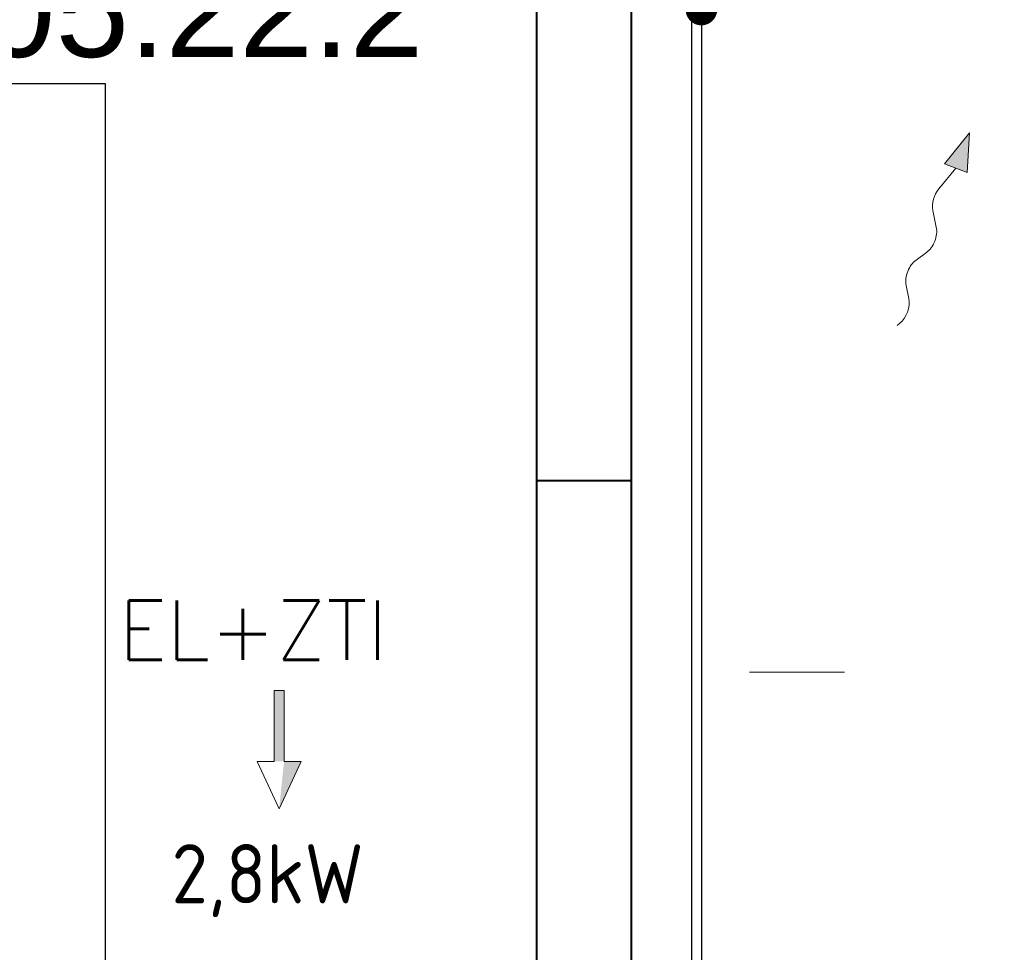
# Model space of a CAD drawing. Header units: millimetres. Extents: x -367720 to -162733, y 309172 to 337444.
# Tile 40 of 256: x -360575 to -358496, y 320264 to 322233. Entities that reach past the tile are written whole.
import ezdxf
from ezdxf.enums import TextEntityAlignment as Align

# ---------------------------------------------------------------- set-up
doc = ezdxf.new("R2010")
doc.units = ezdxf.units.MM
doc.header["$LTSCALE"] = 10
doc.header["$MEASUREMENT"] = 0
doc.layers.get('0').update_dxf_attribs({"color": 255, "lineweight": 13})
doc.layers.add('LATS_PIPE_REFRIGERANT', color=3, linetype='Continuous')
doc.layers.add('ÚT_CHL-ovladač', color=4, linetype='Continuous')
for name, color, linetype, lineweight in [('LATS_PIPE_REFRIGERANT_INDEX', 1, 'Continuous', 0), ('VZ1', 6, 'Continuous', 18), ('vzt-odvod', 6, 'Continuous', 40), ('vzt-popis', 81, 'Continuous', 20), ('vzt-profese', 241, 'Continuous', 15), ('vzt-přívod', 2, 'Continuous', 40), ('vzt-tenká', 2, 'Continuous', 20), ('ŽB', 255, 'Continuous', 0)]:
    doc.layers.add(name, color=color, linetype=linetype, lineweight=lineweight)
doc.styles.add('ISO8', font='ISO8.shx')
doc.styles.add('LATS_ANNO', font='arial.ttf')
doc.styles.add('PITSIMP8', font='pitsimp8')
doc.styles.add('ROMANS', font='ROMANS.shx', dxfattribs={"height": 80})

# ---------------------------------------------------------------- blocks, each defined once
blk = doc.blocks.new('2dluk097')
at = {"color": 0, "linetype": 'ByBlock'}
for p, q in [((-0.0519, 0.5), (-0.0519, -0.1)), ((-0.0519, 0.5), (0.0519, 0.5)), ((0.0519, 0.5), (0.0519, -0.1))]:
    blk.add_line(p, q, dxfattribs=at)
for p, q in [((-0.0519, -0.1), (-0.2309, -0.1)), ((0, -0.5), (-0.2309, -0.1)), ((0, -0.5), (0.2309, -0.1)), ((0.0519, -0.1), (0.2309, -0.1))]:
    blk.add_line(p, q)
for points in [[(-0.0519, 0.5), (0.0519, 0.5), (-0.0519, -0.1), (0.0519, -0.1)], [(-0.2309, -0.1), (0, -0.5), (0.0519, -0.1), (-0.0519, -0.1)], [(-0.0519, -0.1), (0.2309, -0.1), (0, -0.5), (-0.0519, -0.1)]]:
    blk.add_solid(points)
at = {"linetype": 'ByBlock', "style": 'PITSIMP8', "flags": 9}
for tag, p in [('RAUM/GRUPPE', (-0.0579, 0.1606)), ('BEZEICHNUNG', (-0.0579, 0.1806)), ('POS.NR.G-LV', (-0.0579, 0.1406)), ('KENNUNG', (-0.0579, 0.0806)), ('FABRIKAT', (-0.0579, 0.1206)), ('TYP', (-0.0579, 0.1006)), ('VOLUMENSTROM', (-0.0579, 0.0406)), ('DRUCK/-STUFE', (-0.0579, 0.0206)), ('ANSCHLUSS', (-0.0579, 0.0006)), ('LEISTUNG', (-0.0579, 0.0606)), ('TEMPERATUR', (-0.0579, -0.0594)), ('DREHZAHL', (-0.0579, -0.0794)), ('GROESSE', (-0.0579, -0.0194)), ('DN', (-0.0579, -0.0394)), ('SPANNUNG/FREQUENZ', (-0.0579, -0.1194)), ('SCHUTZART', (-0.0579, -0.0994)), ('GEWICHT', (-0.0579, -0.1394)), ('FREI', (-0.0579, -0.1594)), ('FREI', (-0.0579, -0.1794)), ('FREI', (-0.0579, -0.1994))]:
    blk.add_attdef(tag, text='', height=0.01, dxfattribs=at).set_placement(p, align=Align.MIDDLE)
blk = doc.blocks.new('A$C44164CF6')
at = {"layer": 'LATS_PIPE_REFRIGERANT', "ltscale": 5}
blk.add_line((-4372.6, -1610.3), (-4372.6, 4889.7), dxfattribs=at)
blk.add_lwpolyline([(-672.6, 7794.7), (-672.6, 8239.7), (-4352.6, 8239.7), (-4352.6, -1570.3), (-3832.6, -1570.3), (-3832.6, -590.3), (-3423, -590.3)], dxfattribs=at)
at = {"layer": 'LATS_PIPE_REFRIGERANT_INDEX', "ltscale": 5}
blk.add_lwpolyline([(-4369.2, 3334.7, 33.3, 33.3, 1), (-4335.9, 3334.7, 33.3, 33.3, 1), (-4369.2, 3334.7, 0, 0, 0), (-4852.6, 3334.7, 0, 0, 0)], format="xyseb", dxfattribs=at)
at = {"layer": 'ÚT_CHL-ovladač'}
for p, q in [((-10203.9, 3178.9), (-5611.7, 3178.9)), ((-5611.7, 3178.9), (-5611.7, 1281.7))]:
    blk.add_line(p, q, dxfattribs=at)
at = {"layer": 'ŽB', "ltscale": 5}
blk.add_line((-4250.7, 1935), (-4050.7, 1935), dxfattribs=at)
at = {"layer": 'vzt-profese', "xscale": -200, "yscale": 250, "zscale": 160}
blk.add_blockref('2dluk097', (-5244.4, 1771.6), dxfattribs=at)
at = {"layer": 'LATS_PIPE_REFRIGERANT_INDEX', "color": 7, "style": 'LATS_ANNO'}
blk.add_text('9.52:19.05:22.2', height=200, dxfattribs=at).set_placement((-4940.1, 3334.7), align=Align.MIDDLE_RIGHT)
at = {"layer": 'VZ1', "extrusion": (0, -1, -1.22461e-16), "style": 'ROMANS', "width": 0.8, "flags": 1}
for tag, p in [('MATERIAL', (-2269.1, 3112.5, -14812.2)), ('PRIRUBA', (-2269.1, 3112.5, -14812.2)), ('PRUTOK', (-2269.1, 3112.5, -14812.2)), ('PLOCHA', (-2269.1, 3112.5, -14812.2)), ('OBVOD', (-2269.1, 3112.5, -14812.2)), ('NAZEV', (-2269.1, 3112.5, -14812.2)), ('USEK', (-2269.1, 3112.5, -14812.2)), ('KOTA', (-2269.1, 3112.5, -14812.2)), ('TVAR', (-2269.1, 3112.5, -14812.2)), ('NB2', (-2269.1, 3112.5, -14812.2)), ('NB1', (-2269.1, 3112.5, -14812.2)), ('POS', (-2269.1, 3112.5, -14812.2)), ('DB', (-2269.1, 3112.5, -14812.2)), ('DA', (-2269.1, 3112.5, -14812.2)), ('B2', (-2269.1, 3112.5, -14812.2)), ('A2', (-2269.1, 3112.5, -14812.2)), ('B1', (-2269.1, 3112.5, -14812.2)), ('A1', (-2269.1, 3112.5, -14812.2)), ('LT', (-2269.1, 3112.5, -14812.2)), ('MATERIAL', (99885.3, 3112.5, -14812.2)), ('PRIRUBA', (99885.3, 3112.5, -14812.2)), ('PRUTOK', (99885.3, 3112.5, -14812.2)), ('PLOCHA', (99885.3, 3112.5, -14812.2)), ('OBVOD', (99885.3, 3112.5, -14812.2)), ('NAZEV', (99885.3, 3112.5, -14812.2)), ('USEK', (99885.3, 3112.5, -14812.2)), ('KOTA', (99885.3, 3112.5, -14812.2)), ('TVAR', (99885.3, 3112.5, -14812.2)), ('NB2', (99885.3, 3112.5, -14812.2)), ('NB1', (99885.3, 3112.5, -14812.2)), ('POS', (99885.3, 3112.5, -14812.2)), ('DB', (99885.3, 3112.5, -14812.2)), ('DA', (99885.3, 3112.5, -14812.2)), ('B2', (99885.3, 3112.5, -14812.2)), ('B1', (99885.3, 3112.5, -14812.2)), ('LT', (99885.3, 3112.5, -14812.2)), ('A2', (99885.3, 3112.5, -14812.2)), ('A1', (99885.3, 3112.5, -14812.2))]:
    blk.add_attdef(tag, p, '', height=1, rotation=180, dxfattribs=at)
at = {"layer": 'VZ1', "extrusion": (1.22461e-16, 1, 4.44089e-16), "style": 'ROMANS', "width": 0.8, "flags": 1}
for tag, p in [('MATERIAL', (2269.1, 2852.5, 14812.2)), ('PRIRUBA', (2269.1, 2852.5, 14812.2)), ('IZOLACE', (2269.1, 2852.5, 14812.2)), ('PRUTOK', (2269.1, 2852.5, 14812.2)), ('PLOCHA', (2269.1, 2852.5, 14812.2)), ('NASTCE', (2269.1, 2852.5, 14812.2)), ('OBVOD', (2269.1, 2852.5, 14812.2)), ('NAZEV', (2269.1, 2852.5, 14812.2)), ('USEK', (2269.1, 2852.5, 14812.2)), ('KOTA', (2269.1, 2852.5, 14812.2)), ('TVAR', (2269.1, 2852.5, 14812.2)), ('NB2', (2269.1, 2852.5, 14812.2)), ('NB1', (2269.1, 2852.5, 14812.2)), ('POS', (2269.1, 2852.5, 14812.2)), ('VS', (2269.1, 2852.5, 14812.2)), ('B1', (2269.1, 2852.5, 14812.2)), ('A1', (2269.1, 2852.5, 14812.2)), ('LT', (2269.1, 2852.5, 14812.2)), ('MATERIAL', (-99885.3, 2852.5, 14812.2)), ('PRIRUBA', (-99885.3, 2852.5, 14812.2)), ('IZOLACE', (-99885.3, 2852.5, 14812.2)), ('PRUTOK', (-99885.3, 2852.5, 14812.2)), ('PLOCHA', (-99885.3, 2852.5, 14812.2)), ('NASTCE', (-99885.3, 2852.5, 14812.2)), ('OBVOD', (-99885.3, 2852.5, 14812.2)), ('NAZEV', (-99885.3, 2852.5, 14812.2)), ('USEK', (-99885.3, 2852.5, 14812.2)), ('KOTA', (-99885.3, 2852.5, 14812.2)), ('TVAR', (-99885.3, 2852.5, 14812.2)), ('NB2', (-99885.3, 2852.5, 14812.2)), ('NB1', (-99885.3, 2852.5, 14812.2)), ('POS', (-99885.3, 2852.5, 14812.2)), ('B1', (-99885.3, 2852.5, 14812.2)), ('VS', (-99885.3, 2852.5, 14812.2)), ('LT', (-99885.3, 2852.5, 14812.2)), ('A1', (-99885.3, 2852.5, 14812.2))]:
    blk.add_attdef(tag, p, '', height=1, dxfattribs=at)
at = {"layer": 'vzt-popis', "insert": (-5471.6, 1417.8), "char_height": 125, "attachment_point": 7, "style": 'ISO8'}
blk.add_mtext_dynamic_manual_height_columns('{\\Fisocp|c238;2,8kW}', width=304.723, gutter_width=1, heights=[0], dxfattribs=at)
at = {"layer": 'vzt-profese', "style": 'ROMANS'}
blk.add_text('EL+ZTI', height=125, rotation=0, dxfattribs=at).set_placement((-5583.4, 1961.6))
blk = doc.blocks.new('2DLUK051')
at = {"color": 0, "linetype": 'ByBlock'}
for p, q in [((0.0368, 0.572), (0.0234, 0.5864)), ((-0.029, 0.372), (0.033, 0.4318)), ((0.029, 0.172), (-0.029, 0.228)), ((-0.05, -0.0482), (0.029, 0.028)), ((0, -0.3), (-0.0694, -0.1663)), ((-0.1038, -0.3), (0, -0.5)), ((-0.1038, -0.3), (0, -0.3)), ((0, -0.5), (0.1038, -0.3)), ((0.1038, -0.3), (0, -0.3))]:
    blk.add_line(p, q, dxfattribs=at)
for centre, start, end in [((-0.0364, 0.5038), 313.9193, 42.9591), ((0.0403, 0.3), 133.9193, 226.0807), ((-0.0403, 0.1), 313.9193, 46.0807), ((0.0193, -0.1202), 133.9193, 207.4395)]:
    blk.add_arc(centre, 0.1, start, end, dxfattribs=at)
blk.add_solid([(-0.1038, -0.3), (0.1038, -0.3), (0, -0.5)], dxfattribs=at)
at = {"linetype": 'ByBlock', "style": 'PITSIMP8', "flags": 9}
for tag, p in [('RAUM/GRUPPE', (-0.1081, 0.1556)), ('BEZEICHNUNG', (-0.1081, 0.1756)), ('POS.NR.G-LV', (-0.1081, 0.1356)), ('FABRIKAT', (-0.1081, 0.1156)), ('KENNUNG', (-0.1081, 0.0756)), ('LEISTUNG', (-0.1081, 0.0556)), ('TYP', (-0.1081, 0.0956)), ('VOLUMENSTROM', (-0.1081, 0.0356)), ('DRUCK/-STUFE', (-0.1081, 0.0156)), ('ANSCHLUSS', (-0.1081, -0.0044)), ('GROESSE', (-0.1081, -0.0244)), ('DN', (-0.1081, -0.0444)), ('TEMPERATUR', (-0.1081, -0.0644)), ('SCHUTZART', (-0.1081, -0.1044)), ('DREHZAHL', (-0.1081, -0.0844)), ('SPANNUNG/FREQUENZ', (-0.1081, -0.1244)), ('GEWICHT', (-0.1081, -0.1444)), ('FREI', (-0.1081, -0.1644)), ('FREI', (-0.1081, -0.1844)), ('FREI', (-0.1081, -0.2044))]:
    blk.add_attdef(tag, text='', height=0.01, dxfattribs=at).set_placement(p, align=Align.MIDDLE)
blk = doc.blocks.new('A$C44067DDB')
at = {"layer": 'vzt-odvod'}
blk.add_line((6000, 8639.3963), (5800, 8639.3963), dxfattribs=at)
at = {"layer": 'vzt-přívod'}
for p, q in [((5799.6875, 4607.3146), (5799.6875, 14639.3963)), ((5999.6874, 4607.3146), (5999.6874, 14639.3963))]:
    blk.add_line(p, q, dxfattribs=at)
at = {"layer": 'vzt-tenká', "xscale": -250.0000000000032, "yscale": 400, "zscale": 250.0000000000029, "rotation": 158.5989998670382}
blk.add_blockref('2DLUK051', (6640.8906, 9187.9964, -2700), dxfattribs=at)
at = {"layer": 'VZ1', "extrusion": (1.04009e-13, 1, -4.87544e-15), "style": 'ROMANS', "width": 0.8, "flags": 1}
for tag in ['KOTA', 'USEK', 'TVAR', 'POS', 'NB2', 'NB1', 'VS', 'LT', 'D']:
    blk.add_attdef(tag, (-111318.983, 5039.0799, 11669.1415), '', height=1, dxfattribs=at)
at = {"layer": 'VZ1', "extrusion": (1, -3.06152e-16, 0), "style": 'ROMANS', "width": 0.8, "flags": 1}
for tag in ['NB2', 'NB1', 'PRUTOK', 'USEK', 'KOTA', 'NAZEV', 'PRIRUBA2', 'POS', 'MATERIAL', 'PRUMER', 'PLOCHA', 'LT', 'UHEL', 'R', 'D', 'TVAR']:
    blk.add_attdef(tag, (11669.1415, 5039.0799, 111318.983), '', height=1, rotation=90, dxfattribs=at)
at = {"layer": 'VZ1', "extrusion": (-2.71917e-32, 1, -4.44089e-16), "style": 'ROMANS', "width": 0.8, "flags": 1}
for tag, p in [('MATERIAL', (-177204.9859, 2943.2966, 11491.6104)), ('PRIRUBA', (-177204.9859, 2943.2966, 11491.6104)), ('PRUTOK', (-177204.9859, 2943.2966, 11491.6104)), ('PLOCHA', (-177204.9859, 2943.2966, 11491.6104)), ('OBVOD', (-177204.9859, 2943.2966, 11491.6104)), ('NAZEV', (-177204.9859, 2943.2966, 11491.6104)), ('KOTA', (-177204.9859, 2943.2966, 11491.6104)), ('USEK', (-177204.9859, 2943.2966, 11491.6104)), ('TVAR', (-177204.9859, 2943.2966, 11491.6104)), ('NBN', (-177204.9859, 2943.2966, 11491.6104)), ('POS', (-177204.9859, 2943.2966, 11491.6104)), ('NB3', (-177204.9859, 2943.2966, 11491.6104)), ('VS', (-177204.9859, 2943.2966, 11491.6104)), ('LT', (-177204.9859, 2943.2966, 11491.6104)), ('B', (-177204.9859, 2943.2966, 11491.6104)), ('R', (-177204.9859, 2943.2966, 11491.6104)), ('A', (-177204.9859, 2943.2966, 11491.6104)), ('MATERIAL', (-11332.888, 6131.7212, 9501.275)), ('MATERIAL', (-11332.9671, 2943.2966, 9501.275)), ('PRIRUBA', (-11332.888, 6131.7212, 9501.275)), ('PRIRUBA', (-11332.9671, 2943.2966, 9501.275)), ('PRUTOK', (-11332.888, 6131.7212, 9501.275)), ('PRUTOK', (-11332.9671, 2943.2966, 9501.275)), ('PLOCHA', (-11332.888, 6131.7212, 9501.275)), ('PLOCHA', (-11332.9671, 2943.2966, 9501.275)), ('OBVOD', (-11332.888, 6131.7212, 9501.275)), ('OBVOD', (-11332.9671, 2943.2966, 9501.275)), ('NAZEV', (-11332.888, 6131.7212, 9501.275)), ('NAZEV', (-11332.9671, 2943.2966, 9501.275)), ('KOTA', (-11332.888, 6131.7212, 9501.275)), ('USEK', (-11332.888, 6131.7212, 9501.275)), ('KOTA', (-11332.9671, 2943.2966, 9501.275)), ('USEK', (-11332.9671, 2943.2966, 9501.275)), ('TVAR', (-11332.888, 6131.7212, 9501.275)), ('TVAR', (-11332.9671, 2943.2966, 9501.275)), ('NBN', (-11332.888, 6131.7212, 9501.275)), ('NBN', (-11332.9671, 2943.2966, 9501.275)), ('POS', (-11332.888, 6131.7212, 9501.275)), ('NB3', (-11332.888, 6131.7212, 9501.275)), ('POS', (-11332.9671, 2943.2966, 9501.275)), ('NB3', (-11332.9671, 2943.2966, 9501.275)), ('VS', (-11332.888, 6131.7212, 9501.275)), ('LT', (-11332.888, 6131.7212, 9501.275)), ('VS', (-11332.9671, 2943.2966, 9501.275)), ('LT', (-11332.9671, 2943.2966, 9501.275)), ('B', (-11332.888, 6131.7212, 9501.275)), ('R', (-11332.888, 6131.7212, 9501.275)), ('A', (-11332.888, 6131.7212, 9501.275)), ('B', (-11332.9671, 2943.2966, 9501.275)), ('R', (-11332.9671, 2943.2966, 9501.275)), ('A', (-11332.9671, 2943.2966, 9501.275)), ('MATERIAL', (-109446.9123, 2943.2966, 9501.275)), ('PRIRUBA', (-109446.9123, 2943.2966, 9501.275)), ('PRUTOK', (-109446.9123, 2943.2966, 9501.275)), ('PLOCHA', (-109446.9123, 2943.2966, 9501.275)), ('OBVOD', (-109446.9123, 2943.2966, 9501.275)), ('NAZEV', (-109446.9123, 2943.2966, 9501.275)), ('KOTA', (-109446.9123, 2943.2966, 9501.275)), ('USEK', (-109446.9123, 2943.2966, 9501.275)), ('TVAR', (-109446.9123, 2943.2966, 9501.275)), ('NBN', (-109446.9123, 2943.2966, 9501.275)), ('POS', (-109446.9123, 2943.2966, 9501.275)), ('NB3', (-109446.9123, 2943.2966, 9501.275)), ('VS', (-109446.9123, 2943.2966, 9501.275)), ('LT', (-109446.9123, 2943.2966, 9501.275)), ('B', (-109446.9123, 2943.2966, 9501.275)), ('R', (-109446.9123, 2943.2966, 9501.275)), ('A', (-109446.9123, 2943.2966, 9501.275))]:
    blk.add_attdef(tag, p, '', height=1, dxfattribs=at)
at = {"layer": 'VZ1', "extrusion": (-1, 0, 0), "style": 'ROMANS', "width": 0.8, "flags": 1}
for tag, p in [('NB3', (-11312.8354, 2943.2966, -178642.0188)), ('PRUTOK', (-11312.8354, 2943.2966, -178642.0188)), ('USEK', (-11312.8354, 2943.2966, -178642.0188)), ('VS', (-11312.8354, 2943.2966, -178642.0188)), ('NAZEV', (-11312.8354, 2943.2966, -178642.0188)), ('KOTA', (-11312.8354, 2943.2966, -178642.0188)), ('POS', (-11312.8354, 2943.2966, -178642.0188)), ('MATERIAL', (-11312.8354, 2943.2966, -178642.0188)), ('PRIRUBA', (-11312.8354, 2943.2966, -178642.0188)), ('PLOCHA', (-11312.8354, 2943.2966, -178642.0188)), ('OBVOD', (-11312.8354, 2943.2966, -178642.0188)), ('R', (-11312.8354, 2943.2966, -178642.0188)), ('LT', (-11312.8354, 2943.2966, -178642.0188)), ('B', (-11312.8354, 2943.2966, -178642.0188)), ('A', (-11312.8354, 2943.2966, -178642.0188)), ('TVAR', (-11312.8354, 2943.2966, -178642.0188)), ('NB3', (-9322.5, 6131.7212, -12769.9209)), ('PRUTOK', (-9322.5, 6131.7212, -12769.9209)), ('USEK', (-9322.5, 6131.7212, -12769.9209)), ('VS', (-9322.5, 6131.7212, -12769.9209)), ('NAZEV', (-9322.5, 6131.7212, -12769.9209)), ('KOTA', (-9322.5, 6131.7212, -12769.9209)), ('POS', (-9322.5, 6131.7212, -12769.9209)), ('MATERIAL', (-9322.5, 6131.7212, -12769.9209)), ('PRIRUBA', (-9322.5, 6131.7212, -12769.9209)), ('PLOCHA', (-9322.5, 6131.7212, -12769.9209)), ('OBVOD', (-9322.5, 6131.7212, -12769.9209)), ('R', (-9322.5, 6131.7212, -12769.9209)), ('LT', (-9322.5, 6131.7212, -12769.9209)), ('B', (-9322.5, 6131.7212, -12769.9209)), ('A', (-9322.5, 6131.7212, -12769.9209)), ('TVAR', (-9322.5, 6131.7212, -12769.9209)), ('NB3', (-9322.5, 2943.2966, -12770)), ('PRUTOK', (-9322.5, 2943.2966, -12770)), ('USEK', (-9322.5, 2943.2966, -12770)), ('VS', (-9322.5, 2943.2966, -12770)), ('NAZEV', (-9322.5, 2943.2966, -12770)), ('KOTA', (-9322.5, 2943.2966, -12770)), ('POS', (-9322.5, 2943.2966, -12770)), ('MATERIAL', (-9322.5, 2943.2966, -12770)), ('PRIRUBA', (-9322.5, 2943.2966, -12770)), ('PLOCHA', (-9322.5, 2943.2966, -12770)), ('OBVOD', (-9322.5, 2943.2966, -12770)), ('R', (-9322.5, 2943.2966, -12770)), ('LT', (-9322.5, 2943.2966, -12770)), ('B', (-9322.5, 2943.2966, -12770)), ('A', (-9322.5, 2943.2966, -12770)), ('TVAR', (-9322.5, 2943.2966, -12770)), ('NB3', (-9322.5, 2943.2966, -110883.9452)), ('PRUTOK', (-9322.5, 2943.2966, -110883.9452)), ('USEK', (-9322.5, 2943.2966, -110883.9452)), ('VS', (-9322.5, 2943.2966, -110883.9452)), ('NAZEV', (-9322.5, 2943.2966, -110883.9452)), ('KOTA', (-9322.5, 2943.2966, -110883.9452)), ('POS', (-9322.5, 2943.2966, -110883.9452)), ('MATERIAL', (-9322.5, 2943.2966, -110883.9452)), ('PRIRUBA', (-9322.5, 2943.2966, -110883.9452)), ('PLOCHA', (-9322.5, 2943.2966, -110883.9452)), ('OBVOD', (-9322.5, 2943.2966, -110883.9452)), ('R', (-9322.5, 2943.2966, -110883.9452)), ('LT', (-9322.5, 2943.2966, -110883.9452)), ('B', (-9322.5, 2943.2966, -110883.9452)), ('A', (-9322.5, 2943.2966, -110883.9452)), ('TVAR', (-9322.5, 2943.2966, -110883.9452))]:
    blk.add_attdef(tag, p, '', height=1, rotation=270, dxfattribs=at)
at = {"layer": 'VZ1', "extrusion": (1, -2.32324e-14, 0), "style": 'ROMANS', "width": 0.8, "flags": 1}
for tag in ['NB2', 'NB1', 'PRUTOK', 'USEK', 'KOTA', 'NAZEV', 'PRIRUBA2', 'POS', 'MATERIAL', 'PRUMER', 'PLOCHA', 'LT', 'UHEL', 'R', 'D', 'TVAR']:
    blk.add_attdef(tag, (11224.1742, 2147.9426, 13745.0379), '', height=1, rotation=270, dxfattribs=at)
at = {"layer": 'VZ1', "extrusion": (-1.83691e-16, -1, 0), "style": 'ROMANS', "width": 0.8, "flags": 1}
for tag in ['POZNAMKA', 'NB2', 'NB1', 'DATA-HODNOTA', 'DATA-KLIC', 'PRUTOK', 'USEK', 'DRUHTLUM', 'ZETA', 'PR', 'TYP', 'NAZEV', 'POS', 'VETA']:
    blk.add_attdef(tag, (111863.9472, 3000, -10940.785), '', height=1, dxfattribs=at)
at = {"layer": 'VZ1', "extrusion": (0, 1, -1.26974e-15), "style": 'ROMANS', "width": 0.8, "flags": 1}
for tag in ['PRIRUBA2', 'MATERIAL', 'PRUMER', 'IZOLACE', 'PRUTOK', 'PLOCHA', 'NASTCE', 'NAZEV', 'KOTA', 'USEK', 'TVAR', 'POS', 'NB2', 'NB1', 'VS', 'LT', 'D']:
    blk.add_attdef(tag, (-111858.983, 2389.3275, 10075), '', height=1, dxfattribs=at)
at = {"layer": 'VZ1', "style": 'ROMANS', "width": 0.8, "flags": 1}
for tag in ['VS', 'OBVOD', 'USEK', 'IZOLACE', 'NASTCE', 'PRUTOK', 'KOTA', 'POS', 'PRIRUBA', 'PLOCHA', 'A1', 'TVAR', 'NB2', 'NB1', 'NAZEV', 'MATERIAL', 'LT', 'B1']:
    blk.add_attdef(tag, (12740, 9530), '', height=1, rotation=270, dxfattribs=at)
at = {"layer": 'VZ1', "extrusion": (0, -1, 0), "style": 'ROMANS', "width": 0.8, "flags": 1}
for tag, p in [('NBN', (179201.405, 2639.0523, -9490.3354)), ('NB3', (179201.405, 2639.0523, -9490.3354)), ('PRUTOK', (179201.405, 2639.0523, -9490.3354)), ('USEK', (179201.405, 2639.0523, -9490.3354)), ('VS', (179201.405, 2639.0523, -9490.3354)), ('NAZEV', (179201.405, 2639.0523, -9490.3354)), ('KOTA', (179201.405, 2639.0523, -9490.3354)), ('POS', (179201.405, 2639.0523, -9490.3354)), ('MATERIAL', (179201.405, 2639.0523, -9490.3354)), ('PRIRUBA', (179201.405, 2639.0523, -9490.3354)), ('PLOCHA', (179201.405, 2639.0523, -9490.3354)), ('OBVOD', (179201.405, 2639.0523, -9490.3354)), ('R', (179201.405, 2639.0523, -9490.3354)), ('LT', (179201.405, 2639.0523, -9490.3354)), ('B', (179201.405, 2639.0523, -9490.3354)), ('A', (179201.405, 2639.0523, -9490.3354)), ('TVAR', (179201.405, 2639.0523, -9490.3354)), ('NBN', (13329.3863, 2639.0523, -7500)), ('NB3', (13329.3863, 2639.0523, -7500)), ('PRUTOK', (13329.3863, 2639.0523, -7500)), ('USEK', (13329.3863, 2639.0523, -7500)), ('VS', (13329.3863, 2639.0523, -7500)), ('NAZEV', (13329.3863, 2639.0523, -7500)), ('KOTA', (13329.3863, 2639.0523, -7500)), ('POS', (13329.3863, 2639.0523, -7500)), ('MATERIAL', (13329.3863, 2639.0523, -7500)), ('PRIRUBA', (13329.3863, 2639.0523, -7500)), ('PLOCHA', (13329.3863, 2639.0523, -7500)), ('OBVOD', (13329.3863, 2639.0523, -7500)), ('R', (13329.3863, 2639.0523, -7500)), ('LT', (13329.3863, 2639.0523, -7500)), ('B', (13329.3863, 2639.0523, -7500)), ('A', (13329.3863, 2639.0523, -7500)), ('TVAR', (13329.3863, 2639.0523, -7500)), ('TVAR', (111443.3315, 2639.0523, -7500)), ('A', (111443.3315, 2639.0523, -7500)), ('B', (111443.3315, 2639.0523, -7500)), ('LT', (111443.3315, 2639.0523, -7500)), ('R', (111443.3315, 2639.0523, -7500)), ('OBVOD', (111443.3315, 2639.0523, -7500)), ('PLOCHA', (111443.3315, 2639.0523, -7500)), ('PRIRUBA', (111443.3315, 2639.0523, -7500)), ('MATERIAL', (111443.3315, 2639.0523, -7500)), ('POS', (111443.3315, 2639.0523, -7500)), ('KOTA', (111443.3315, 2639.0523, -7500)), ('NAZEV', (111443.3315, 2639.0523, -7500)), ('VS', (111443.3315, 2639.0523, -7500)), ('USEK', (111443.3315, 2639.0523, -7500)), ('PRUTOK', (111443.3315, 2639.0523, -7500)), ('NB3', (111443.3315, 2639.0523, -7500)), ('NBN', (111443.3315, 2639.0523, -7500)), ('NBN', (111443.3315, 2639.0523, -7500)), ('NB3', (111443.3315, 2639.0523, -7500)), ('PRUTOK', (111443.3315, 2639.0523, -7500)), ('USEK', (111443.3315, 2639.0523, -7500)), ('VS', (111443.3315, 2639.0523, -7500)), ('NAZEV', (111443.3315, 2639.0523, -7500)), ('KOTA', (111443.3315, 2639.0523, -7500)), ('POS', (111443.3315, 2639.0523, -7500)), ('MATERIAL', (111443.3315, 2639.0523, -7500)), ('PRIRUBA', (111443.3315, 2639.0523, -7500)), ('PLOCHA', (111443.3315, 2639.0523, -7500)), ('OBVOD', (111443.3315, 2639.0523, -7500)), ('R', (111443.3315, 2639.0523, -7500)), ('LT', (111443.3315, 2639.0523, -7500)), ('B', (111443.3315, 2639.0523, -7500)), ('A', (111443.3315, 2639.0523, -7500)), ('TVAR', (111443.3315, 2639.0523, -7500))]:
    blk.add_attdef(tag, p, '', height=1, rotation=90, dxfattribs=at)
at = {"layer": 'VZ1', "extrusion": (2.83287e-14, -1, 0), "style": 'ROMANS', "width": 0.8, "flags": 1}
for tag, p in [('IZOLACE', (4619.6938, 3000, -5099.5832)), ('NASTCE', (4619.6938, 3000, -5099.5832)), ('NB2', (4619.6938, 3000, -5099.5832)), ('NB1', (4619.6938, 3000, -5099.5832)), ('VS', (4619.6938, 3000, -5099.5832)), ('PRUTOK', (4619.6938, 3000, -5099.5832)), ('USEK', (4619.6938, 3000, -5099.5832)), ('KOTA', (4619.6938, 3000, -5099.5832)), ('NAZEV', (4619.6938, 3000, -5099.5832)), ('PRIRUBA2', (4619.6938, 3000, -5099.5832)), ('POS', (4619.6938, 3000, -5099.5832)), ('MATERIAL', (4619.6938, 3000, -5099.5832)), ('PRUMER', (4619.6938, 3000, -5099.5832)), ('PLOCHA', (4619.6938, 3000, -5099.5832)), ('LT', (4619.6938, 3000, -5099.5832)), ('D', (4619.6938, 3000, -5099.5832)), ('TVAR', (4619.6938, 3000, -5099.5832)), ('IZOLACE', (102733.639, 3000, -4512.6709)), ('NASTCE', (102733.639, 3000, -4512.6709)), ('NB2', (102733.639, 3000, -4512.6709)), ('NB1', (102733.639, 3000, -4512.6709)), ('VS', (102733.639, 3000, -4512.6709)), ('PRUTOK', (102733.639, 3000, -4512.6709)), ('USEK', (102733.639, 3000, -4512.6709)), ('KOTA', (102733.639, 3000, -4512.6709)), ('NAZEV', (102733.639, 3000, -4512.6709)), ('PRIRUBA2', (102733.639, 3000, -4512.6709)), ('POS', (102733.639, 3000, -4512.6709)), ('MATERIAL', (102733.639, 3000, -4512.6709)), ('PRUMER', (102733.639, 3000, -4512.6709)), ('PLOCHA', (102733.639, 3000, -4512.6709)), ('LT', (102733.639, 3000, -4512.6709)), ('D', (102733.639, 3000, -4512.6709)), ('TVAR', (102733.639, 3000, -4512.6709))]:
    blk.add_attdef(tag, p, '', height=1, dxfattribs=at)
at = {"layer": 'vzt-přívod', "lineweight": 30, "extrusion": (-1, 0, 0), "style": 'ROMANS', "width": 0.8, "flags": 1}
for p in [(-11312.8354, 2943.2966, -178642.0188), (-9322.5, 6131.7212, -12769.9209), (-9322.5, 2943.2966, -12770), (-9322.5, 2943.2966, -110883.9452)]:
    blk.add_attdef('NBN', p, '', height=1, rotation=270, dxfattribs=at)
at = {"layer": 'vzt-přívod', "lineweight": 30, "extrusion": (0.707107, 0.707107, 0), "style": 'ROMANS', "width": 0.8, "flags": 1}
for tag, p in [('PRIRUBA2', (-1079.1254, 2936.5022, 15975.6328)), ('MATERIAL', (-1079.1254, 2936.5022, 15975.6328)), ('PRUMER', (-1079.1254, 2936.5022, 15975.6328)), ('IZOLACE', (-1079.1254, 2936.5022, 15975.6328)), ('PRUTOK', (-1079.1254, 2936.5022, 15975.6328)), ('PLOCHA', (-1079.1254, 2936.5022, 15975.6328)), ('NASTCE', (-1079.1254, 2936.5022, 15975.6328)), ('NAZEV', (-1079.1254, 2936.5022, 15975.6328)), ('KOTA', (-1079.1254, 2936.5022, 15975.6328)), ('USEK', (-1079.1254, 2936.5022, 15975.6328)), ('TVAR', (-1079.1254, 2936.5022, 15975.6328)), ('POS', (-1079.1254, 2936.5022, 15975.6328)), ('NB2', (-1079.1254, 2936.5022, 15975.6328)), ('NB1', (-1079.1254, 2936.5022, 15975.6328)), ('VS', (-1079.1254, 2936.5022, 15975.6328)), ('LT', (-1079.1254, 2936.5022, 15975.6328)), ('D', (-1079.1254, 2936.5022, 15975.6328)), ('PRIRUBA2', (-70456.1614, 2936.5022, 85352.6688)), ('MATERIAL', (-70456.1614, 2936.5022, 85352.6688)), ('PRUMER', (-70456.1614, 2936.5022, 85352.6688)), ('IZOLACE', (-70456.1614, 2936.5022, 85352.6688)), ('PRUTOK', (-70456.1614, 2936.5022, 85352.6688)), ('PLOCHA', (-70456.1614, 2936.5022, 85352.6688)), ('NASTCE', (-70456.1614, 2936.5022, 85352.6688)), ('NAZEV', (-70456.1614, 2936.5022, 85352.6688)), ('KOTA', (-70456.1614, 2936.5022, 85352.6688)), ('USEK', (-70456.1614, 2936.5022, 85352.6688)), ('TVAR', (-70456.1614, 2936.5022, 85352.6688)), ('POS', (-70456.1614, 2936.5022, 85352.6688)), ('NB2', (-70456.1614, 2936.5022, 85352.6688)), ('NB1', (-70456.1614, 2936.5022, 85352.6688)), ('VS', (-70456.1614, 2936.5022, 85352.6688)), ('LT', (-70456.1614, 2936.5022, 85352.6688)), ('D', (-70456.1614, 2936.5022, 85352.6688))]:
    blk.add_attdef(tag, p, '', height=1, dxfattribs=at)
at = {"layer": 'vzt-přívod', "lineweight": 30, "style": 'ROMANS', "width": 0.8, "flags": 1}
for tag, p in [('USEK', (11882.7585, 10460.1981, 2936.5022)), ('UHEL', (11882.7585, 10460.1981, 2936.5022)), ('PRUTOK', (11882.7585, 10460.1981, 2936.5022)), ('KOTA', (11882.7585, 10460.1981, 2936.5022)), ('PRIRUBA2', (11882.7585, 10460.1981, 2936.5022)), ('POS', (11882.7585, 10460.1981, 2936.5022)), ('PRUMER', (11882.7585, 10460.1981, 2936.5022)), ('PLOCHA', (11882.7585, 10460.1981, 2936.5022)), ('TVAR', (11882.7585, 10460.1981, 2936.5022)), ('NB2', (11882.7585, 10460.1981, 2936.5022)), ('NB1', (11882.7585, 10460.1981, 2936.5022)), ('NAZEV', (11882.7585, 10460.1981, 2936.5022)), ('MATERIAL', (11882.7585, 10460.1981, 2936.5022)), ('LT', (11882.7585, 10460.1981, 2936.5022)), ('R', (11882.7585, 10460.1981, 2936.5022)), ('D', (11882.7585, 10460.1981, 2936.5022)), ('USEK', (109996.7036, 10460.1981, 2936.5022)), ('UHEL', (109996.7036, 10460.1981, 2936.5022)), ('PRUTOK', (109996.7036, 10460.1981, 2936.5022)), ('KOTA', (109996.7036, 10460.1981, 2936.5022)), ('PRIRUBA2', (109996.7036, 10460.1981, 2936.5022)), ('POS', (109996.7036, 10460.1981, 2936.5022)), ('PRUMER', (109996.7036, 10460.1981, 2936.5022)), ('PLOCHA', (109996.7036, 10460.1981, 2936.5022)), ('TVAR', (109996.7036, 10460.1981, 2936.5022)), ('NB2', (109996.7036, 10460.1981, 2936.5022)), ('NB1', (109996.7036, 10460.1981, 2936.5022)), ('NAZEV', (109996.7036, 10460.1981, 2936.5022)), ('MATERIAL', (109996.7036, 10460.1981, 2936.5022)), ('LT', (109996.7036, 10460.1981, 2936.5022)), ('R', (109996.7036, 10460.1981, 2936.5022)), ('D', (109996.7036, 10460.1981, 2936.5022))]:
    blk.add_attdef(tag, p, '', height=1, rotation=270, dxfattribs=at)
at = {"layer": 'vzt-přívod', "lineweight": 30, "extrusion": (-1, 0, 1.77636e-15), "style": 'ROMANS', "width": 0.8, "flags": 1}
for tag in ['IZOLACE', 'NASTCE', 'NB2', 'NB1', 'VS', 'PRUTOK', 'USEK', 'KOTA', 'NAZEV', 'POS', 'MATERIAL', 'PRIRUBA', 'PLOCHA', 'OBVOD', 'LT', 'B1', 'A1', 'TVAR']:
    blk.add_attdef(tag, (-9530, 2813.2966, -12620), '', height=1, dxfattribs=at)

msp = doc.modelspace()

# ---------------------------------------------------------------- block references
msp.add_blockref('A$C44164CF6', (-354782.9, 318920.1))

# ---------------------------------------------------------------- next in the draw order: block references
msp.add_blockref('A$C44067DDB', (-365282.9, 312620.1))

doc.saveas('drawing.dxf')
